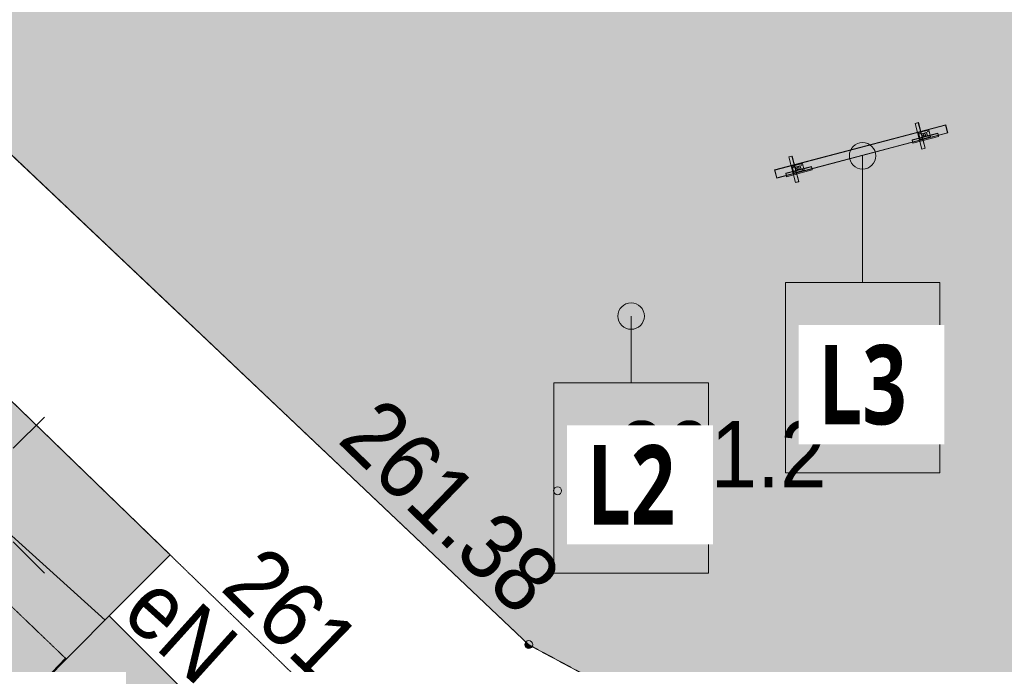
# Model space of a CAD drawing. Header units: millimetres. Extents: x -188930 to 271134, y -158090 to 283816.
# Tile 15 of 256: x -35742 to -24590, y 35285 to 42586. Entities that reach past the tile are written whole.
import ezdxf

# ---------------------------------------------------------------- set-up
doc = ezdxf.new("R2010")
doc.units = ezdxf.units.MM
doc.linetypes.add('IMPORT-217-500 _2_', pattern=[4, 0, -1, 3, 0])
doc.linetypes.add('IMPORT-823-500', pattern=[3.5, 2.5, -1])
for name, color, linetype, lineweight in [('25_2021_Modlnica_staw_dz223_mdcp_19042022_dwg-1', 7, 'Continuous', 9), ('A-DETL-GENF-3', 94, 'Continuous', 9), ('A-DETL-GENF-4', 9, 'Continuous', 9), ('A-DETL-MBND', 5, 'Continuous', 9), ('A-DETL-THIN', 151, 'Continuous', 9), ('G-ANNO-TEXT-1', 170, 'Continuous', 9), ('G-ANNO-TEXT-2', 5, 'Continuous', 9), ('latarnia _punkt_', 7, 'Continuous', 9), ('przewód elektroenergetyczny _linia_-1', 1, 'Continuous', 9), ('przewód elektroenergetyczny _linia_-Atr1-1', 1, 'Continuous', 9), ('SDRPK_423-1', 7, 'IMPORT-217-500 _2_', 9), ('WUKPS_403', 7, 'Continuous', 9), ('WUKPS_820', 7, 'Continuous', 9), ('WUKPS_823-1', 7, 'IMPORT-823-500', 9), ('WWRPP_801', 7, 'Continuous', 9)]:
    doc.layers.add(name, color=color, linetype=linetype, lineweight=lineweight)
doc.styles.add('@Malgun Gothic_B', font='malgunbd.ttf', dxfattribs={"width": 0.75, "height": 900})
doc.styles.add('Arial_10', font='arial.ttf', dxfattribs={"width": 0.9, "height": 750})

# ---------------------------------------------------------------- blocks, each defined once
blk = doc.blocks.new('25_2021_Modlnica_staw_dz223_mdcp_19042022_dwg_SM01-V16-PZT-dwg')
at = {"layer": 'latarnia _punkt_'}
for p, q in [((-5300, 5310), (-8830, 8840)), ((5310, 5310), (8840, 8840)), ((-5300, -5300), (-8830, -8830)), ((5310, -5300), (8840, -8830))]:
    blk.add_line(p, q, dxfattribs=at)
blk.add_circle((0, 0), 2500, dxfattribs=at)
blk = doc.blocks.new('25_2021_Modlnica_staw_dz223_mdcp_19042022_dwg_140_84-1961677-PZT-dwg')
at = {"layer": 'WUKPS_403'}
blk.add_hatch(color=256, dxfattribs=at).paths.add_polyline_path([(32, -32), (45, 0), (43, 12), (-15, 0), (-43, -1), (-43, -12), (-32, -32), (-12, -43), (31, -32)])
blk.add_circle((0, 0), 45, dxfattribs=at)
blk = doc.blocks.new('25_2021_Modlnica_staw_dz223_mdcp_19042022_dwg_140_129-1961723-PZT-dwg')
at = {"layer": 'WWRPP_801'}
blk.add_circle((0, 0), 45, dxfattribs=at)
blk = doc.blocks.new('25_2021_Modlnica_staw_dz223_mdcp_19042022_dwg-1821906-PZT-dwg')
at = {"layer": 'przewód elektroenergetyczny _linia_-1', "flags": 128}
blk.add_lwpolyline([(-7422540, 2248438), (-7422400, 2257881), (-7422625, 2261132), (-7426663, 2270480), (-7430804, 2274976), (-7436786, 2278824), (-7438169, 2279524), (-7444190, 2280666), (-7456347, 2281489), (-7459724, 2281953), (-7466695, 2283657), (-7477669, 2288225), (-7482361, 2288516), (-7486043, 2286640), (-7487416, 2284196), (-7490591, 2279566), (-7491404, 2276295), (-7491678, 2272466), (-7490425, 2266771), (-7487651, 2259281), (-7486876, 2257312)], dxfattribs=at)
at = {"layer": 'SDRPK_423-1'}
for p, q in [((-7487848, 2268976), (-7482719, 2254967)), ((-7484669, 2254194), (-7489596, 2268158)), ((-7482717, 2254961), (-7482707, 2254933)), ((-7482701, 2254922), (-7482679, 2254890))]:
    blk.add_line(p, q, dxfattribs=at)
at = {"layer": 'SDRPK_423-1', "flags": 128}
blk.add_lwpolyline([(-7482679, 2254890), (-7481216, 2252825), (-7479380, 2250763), (-7472167, 2244164)], dxfattribs=at)
at = {"layer": 'WUKPS_820'}
blk.add_line((-7488102, 2256899), (-7487469, 2257126), dxfattribs=at)
at = {"layer": 'WUKPS_823-1', "flags": 128}
blk.add_lwpolyline([(-7490723, 2265137), (-7488681, 2260505), (-7487465, 2257114)], dxfattribs=at)
at = {"xscale": 0.1, "yscale": 0.1, "zscale": 0.1, "rotation": 333.5405744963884}
blk.add_blockref('25_2021_Modlnica_staw_dz223_mdcp_19042022_dwg_SM01-V16-PZT-dwg', (-7487651, 2259281), dxfattribs=at)
for name, p, rotation in [('25_2021_Modlnica_staw_dz223_mdcp_19042022_dwg_140_129-1961723-PZT-dwg', (-7481634, 2256342), 333.5405744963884), ('25_2021_Modlnica_staw_dz223_mdcp_19042022_dwg_140_84-1961677-PZT-dwg', (-7482704, 2254927), 289.4372716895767)]:
    blk.add_blockref(name, p, dxfattribs=dict(rotation=rotation))
at = {"layer": 'przewód elektroenergetyczny _linia_-Atr1-1', "insert": (-7486016, 2257549), "char_height": 750, "width": 1395.68, "attachment_point": 1, "rotation": 291.5026, "line_spacing_factor": 0.941778, "style": 'Arial_10'}
blk.add_mtext('eN', dxfattribs=at)
at = {"layer": 'WUKPS_403', "char_height": 750, "width": 3434.11, "attachment_point": 1, "rotation": 289.4373, "line_spacing_factor": 0.941778, "style": 'Arial_10'}
for s, insert in [('261.38', (-7482921, 2258212)), ('261.42', (-7484856, 2257300))]:
    blk.add_mtext(s, dxfattribs=dict(at, insert=insert))
at = {"layer": 'WWRPP_801', "insert": (-7480670, 2256742), "char_height": 750, "width": 2809.72, "attachment_point": 1, "rotation": 333.5406, "line_spacing_factor": 0.941778, "style": 'Arial_10'}
blk.add_mtext('261.2', dxfattribs=at)
blk = doc.blocks.new('Larslaj_równoważniai  ścieżka zdrowia - Larslaj_równoważniai  ścieżka zdrowia-1817349-PZT-dwg')
at = {"layer": 'A-DETL-MBND'}
for p, q in [((47, 1003), (-48, 1003)), ((-48, 1003), (-48, -1002)), ((-48, -1002), (-48, 1003)), ((-48, 1003), (47, 1003)), ((-45, -1000), (-45, 1000)), ((-45, 1000), (45, 1000)), ((-45, -1000), (-45, 1000)), ((-45, 1000), (45, 1000)), ((45, 1000), (45, -1000)), ((45, 1000), (45, -1000)), ((47, -1002), (47, 1003)), ((47, 1003), (47, -1002)), ((-40, 683), (-40, 797)), ((-40, 683), (-40, 797)), ((-37, 800), (37, 800)), ((-37, 800), (37, 800)), ((20, 767), (20, 890)), ((20, 890), (20, 767)), ((60, 890), (20, 890)), ((20, 890), (23, 890)), ((23, 590), (23, 890)), ((23, 890), (60, 890)), ((23, 590), (23, 890)), ((40, 797), (40, 683)), ((40, 797), (40, 683)), ((60, 590), (60, 890)), ((60, 590), (60, 890)), ((-150, 710), (150, 710)), ((150, 710), (-150, 710)), ((-150, 710), (-150, 670)), ((-150, 707), (-150, 710)), ((-150, 670), (-150, 707)), ((-150, 707), (150, 707)), ((-150, 707), (150, 707)), ((-150, 670), (150, 670)), ((-150, 670), (150, 670)), ((37, 680), (-37, 680)), ((37, 680), (-37, 680)), ((-20, 713), (-20, 767)), ((-20, 767), (-20, 713)), ((-18, 766), (-18, 714)), ((-18, 714), (-18, 766)), ((-17, 770), (17, 770)), ((17, 770), (-17, 770)), ((17, 710), (-17, 710)), ((-17, 710), (17, 710)), ((16, 768), (-16, 768)), ((-16, 768), (16, 768)), ((-16, 712), (16, 712)), ((16, 712), (-16, 712)), ((18, 714), (18, 766)), ((18, 766), (18, 714)), ((20, 767), (20, 713)), ((20, 713), (20, 767)), ((20, 767), (20, 713)), ((20, 713), (20, 767)), ((20, 713), (20, 590)), ((20, 590), (20, 713)), ((150, 670), (150, 710)), ((150, 710), (150, 707)), ((150, 707), (150, 670)), ((20, 590), (60, 590)), ((23, 590), (20, 590)), ((60, 590), (23, 590)), ((20, -713), (20, -590)), ((20, -590), (20, -713)), ((60, -590), (20, -590)), ((20, -590), (23, -590)), ((23, -890), (23, -590)), ((23, -590), (60, -590)), ((23, -890), (23, -590)), ((60, -890), (60, -590)), ((60, -890), (60, -590)), ((-17, -770), (-150, -770)), ((-150, -770), (-17, -770)), ((-150, -770), (-150, -810)), ((-150, -773), (-150, -770)), ((-150, -810), (-150, -773)), ((-150, -773), (150, -773)), ((-150, -773), (150, -773)), ((-40, -683), (-40, -797)), ((-40, -797), (-40, -683)), ((37, -680), (-37, -680)), ((-37, -680), (37, -680)), ((-20, -767), (-20, -713)), ((-20, -713), (-20, -767)), ((-18, -714), (-18, -766)), ((-18, -766), (-18, -714)), ((-17, -710), (17, -710)), ((17, -710), (-17, -710)), ((17, -770), (-17, -770)), ((-17, -770), (17, -770)), ((17, -770), (-17, -770)), ((-17, -770), (17, -770)), ((16, -712), (-16, -712)), ((-16, -712), (16, -712)), ((-16, -768), (16, -768)), ((16, -768), (-16, -768)), ((17, -770), (150, -770)), ((150, -770), (17, -770)), ((18, -766), (18, -714)), ((18, -714), (18, -766)), ((20, -713), (20, -767)), ((20, -767), (20, -713)), ((20, -713), (20, -767)), ((20, -767), (20, -713)), ((20, -767), (20, -890)), ((20, -890), (20, -767)), ((40, -797), (40, -683)), ((40, -683), (40, -797)), ((150, -810), (150, -770)), ((150, -770), (150, -773)), ((150, -773), (150, -810)), ((-150, -810), (150, -810)), ((-150, -810), (150, -810)), ((-37, -800), (37, -800)), ((37, -800), (-37, -800)), ((20, -890), (60, -890)), ((23, -890), (20, -890)), ((60, -890), (23, -890)), ((-48, -1002), (47, -1002)), ((47, -1002), (-48, -1002)), ((45, -1000), (-45, -1000)), ((45, -1000), (-45, -1000))]:
    blk.add_line(p, q, dxfattribs=at)
for centre, radius, start, end in [((-37, 797), 3, 90, 180), ((-37, 797), 3, 90, 180), ((-25, 785), 3.5, 0, 180), ((-25, 785), 3.5, 0, 180), ((-25, 785), 3.5, 180, 0), ((-25, 785), 3.5, 180, 0), ((25, 785), 3.5, 0, 180), ((25, 785), 3.5, 0, 180), ((25, 785), 3.5, 180, 0), ((25, 785), 3.5, 180, 0), ((37, 797), 3, 0, 90), ((37, 797), 3, 0, 90), ((-37, 683), 3, 180, 270), ((-37, 683), 3, 180, 270), ((-25, 695), 3.5, 360, 180), ((-25, 695), 3.5, 360, 180), ((-25, 695), 3.5, 180, 0), ((-25, 695), 3.5, 180, 0), ((-17, 767), 3, 90, 180), ((-17, 767), 3, 90, 180), ((-17, 713), 3, 180, 270), ((-17, 713), 3, 180, 270), ((-16, 766), 2, 90, 180), ((-16, 766), 2, 90, 180), ((-16, 714), 2, 180, 270), ((-16, 714), 2, 180, 270), ((0, 740), 13, 360, 180), ((0, 740), 13, 360, 180), ((0, 740), 13, 180, 360), ((0, 740), 13, 180, 360), ((16, 766), 2, 0, 90), ((16, 766), 2, 0, 90), ((16, 714), 2, 270, 0), ((16, 714), 2, 270, 0), ((17, 767), 3, 0, 90), ((17, 767), 3, 0, 90), ((17, 713), 3, 270, 360), ((17, 713), 3, 270, 360), ((25, 695), 3.5, 0, 180), ((25, 695), 3.5, 0, 180), ((25, 695), 3.5, 180, 0), ((25, 695), 3.5, 180, 0), ((37, 683), 3, 270, 360), ((37, 683), 3, 270, 360), ((-37, -683), 3, 90, 180), ((-37, -683), 3, 90, 180), ((-25, -695), 3.5, 0, 180), ((-25, -695), 3.5, 0, 180), ((-25, -695), 3.5, 180, 360), ((-25, -695), 3.5, 180, 360), ((-17, -713), 3, 90, 180), ((-17, -713), 3, 90, 180), ((-17, -767), 3, 180, 270), ((-17, -767), 3, 180, 270), ((-16, -714), 2, 90, 180), ((-16, -714), 2, 90, 180), ((-16, -766), 2, 180, 270), ((-16, -766), 2, 180, 270), ((0, -740), 13, 0, 180), ((0, -740), 13, 0, 180), ((0, -740), 13, 180, 360), ((0, -740), 13, 180, 360), ((16, -714), 2, 0, 90), ((16, -714), 2, 0, 90), ((16, -766), 2, 270, 0), ((16, -766), 2, 270, 0), ((17, -713), 3, 0, 90), ((17, -713), 3, 0, 90), ((17, -767), 3, 270, 0), ((17, -767), 3, 270, 0), ((25, -695), 3.5, 0, 180), ((25, -695), 3.5, 0, 180), ((25, -695), 3.5, 180, 360), ((25, -695), 3.5, 180, 360), ((37, -683), 3, 360, 90), ((37, -683), 3, 360, 90), ((-37, -797), 3, 180, 270), ((-37, -797), 3, 180, 270), ((-25, -785), 3.5, 360, 180), ((-25, -785), 3.5, 360, 180), ((-25, -785), 3.5, 180, 360), ((-25, -785), 3.5, 180, 360), ((25, -785), 3.5, 360, 180), ((25, -785), 3.5, 0, 180), ((25, -785), 3.5, 180, 0), ((25, -785), 3.5, 180, 0), ((37, -797), 3, 270, 360), ((37, -797), 3, 270, 360)]:
    blk.add_arc(centre, radius, start, end, dxfattribs=at)

msp = doc.modelspace()

# ---------------------------------------------------------------- hatches: boundary and pattern name
at = {"layer": 'A-DETL-GENF-3'}
h = msp.add_hatch(color=256, dxfattribs=at)
h.paths.add_polyline_path([(-35525, 4979), (-27548, 6868), (-32571, 11217), (-32311, 11517), (-35832, 14569), (-36465, 18158), (-39612, 22044), (-40870, 29181), (-38796, 31255), (-39044, 31502), (-37532, 33018), (-44357, 38838), (-47127, 43208), (-48350, 45859), (-49961, 51785), (-51742, 57237), (-51573, 57984), (-51506, 59681), (-52268, 61996), (-54990, 60879), (-35832, 5861)])
h.paths.add_polyline_path([(-24549, 7578), (-17143, 9331), (-15856, 14908), (-18083, 15071), (-19205, 15324), (-24722, 19848), (-28988, 24045), (-35683, 31332), (-37273, 29737), (-37521, 29984), (-38935, 28570), (-37920, 22815), (-34773, 18929), (-34171, 15514), (-31131, 12879), (-30934, 13106), (-24932, 7909)])
h.paths.add_polyline_path([(-15657, 15771), (-14487, 20839), (32570, 35225), (57174, 19146), (62144, 21184), (60594, 24451), (59174, 23791), (58384, 25601), (59684, 26331), (58644, 27761), (57564, 28031), (53654, 27011), (50684, 26831), (46544, 28291), (44303, 29619), (35174, 35651), (25064, 42531), (24194, 42791), (23348, 42419), (21791, 39906), (20678, 38080), (20311, 37529), (18764, 35590), (18098, 34823), (17130, 33947), (17954, 32771), (14144, 30541), (13429, 31688), (12215, 31092), (11327, 30705), (9393, 30026), (8440, 29873), (7476, 29645), (6468, 29510), (5481, 29529), (2375, 29530), (1456, 29539), (474, 29426), (-502, 29222), (-1440, 28861), (-2359, 28465), (-3210, 27988), (-4020, 27466), (-5111, 26838), (-4832, 26152), (-6847, 25377), (-7081, 26036), (-7752, 25891), (-8758, 25801), (-9737, 25857), (-10824, 26095), (-11723, 26387), (-14026, 27501), (-15274, 28130), (-16241, 28622), (-23129, 30445), (-28772, 32531), (-32480, 34545), (-34501, 32518), (-33101, 31202), (-29963, 27167), (-25921, 23024), (-21733, 19254), (-20474, 18115), (-18968, 16918), (-16174, 15833), (-15711, 15777)])
h.paths.add_polyline_path([(60034, 20492), (59970, 20506), (59930, 20522), (59885, 20553), (59848, 20593), (59814, 20655), (59798, 20712), (59795, 20758), (59798, 20798), (59814, 20850), (59840, 20898), (59875, 20940), (59918, 20973), (59985, 21000), (60029, 21009), (60098, 21006), (60141, 20995), (60190, 20971), (60233, 20938), (60268, 20896), (60294, 20847), (60310, 20790), (60313, 20744), (60310, 20704), (60294, 20652), (60268, 20604), (60233, 20563), (60190, 20529), (60141, 20506), (60084, 20493), (60050, 20492)])
h.paths.add_polyline_path([(66842, 23111), (69177, 24069), (67424, 27821), (72284, 29961), (74085, 26082), (79386, 28256), (71423, 44256), (59391, 38267), (64247, 28497), (64210, 28479), (65831, 25174)])
h.paths.add_polyline_path([(57430, 26403), (57377, 26413), (57326, 26433), (57282, 26464), (57244, 26504), (57216, 26550), (57194, 26628), (57192, 26668), (57198, 26719), (57216, 26772), (57244, 26819), (57282, 26858), (57326, 26889), (57363, 26907), (57440, 26920), (57488, 26918), (57535, 26907), (57574, 26891), (57619, 26860), (57657, 26820), (57685, 26774), (57706, 26701), (57709, 26654), (57706, 26615), (57691, 26563), (57665, 26515), (57629, 26473), (57572, 26433), (57519, 26413), (57474, 26404), (57440, 26403)])
h.paths.add_polyline_path([(-18839, 27885), (-18895, 27890), (-18948, 27907), (-18996, 27935), (-19037, 27974), (-19068, 28020), (-19091, 28094), (-19096, 28128), (-19088, 28193), (-19065, 28252), (-19030, 28301), (-19007, 28326), (-18960, 28357), (-18886, 28380), (-18852, 28385), (-18783, 28376), (-18731, 28356), (-18685, 28324), (-18646, 28283), (-18618, 28234), (-18600, 28176), (-18597, 28130), (-18600, 28086), (-18618, 28032), (-18646, 27984), (-18685, 27944), (-18731, 27913), (-18804, 27890)])
h.paths.add_polyline_path([(-8452, 27911), (-7488, 28089), (-6504, 28457), (-5559, 28967), (-3904, 29921), (-2991, 30423), (-2086, 30791), (-1154, 31114), (-136, 31326), (802, 31481), (1818, 31597), (2848, 31632), (6811, 31634), (7754, 31763), (8756, 31985), (10659, 32667), (14284, 34401), (15139, 34963), (15980, 35627), (16647, 36250), (17948, 37773), (18514, 38625), (20372, 41518), (21711, 43760), (22924, 46561), (23504, 50301), (23606, 51846), (23563, 53060), (23516, 53771), (23224, 54826), (21853, 58495), (21461, 59688), (19567, 64089), (19077, 65043), (18587, 65786), (17965, 66597), (15801, 68687), (13567, 70526), (12182, 71454), (11838, 71686), (10909, 72121), (7811, 73192), (7091, 73392), (5135, 73804), (4047, 73931), (556, 74007), (-2175, 73705), (-3782, 73438), (-5245, 72904), (-11590, 70507), (-16896, 68321), (-19602, 67043), (-20542, 66684), (-21839, 66089), (-23074, 65741), (-24124, 65399), (-25266, 65097), (-26215, 65178), (-27168, 65140), (-28485, 65205), (-33263, 65850), (-34175, 65857), (-35239, 65715), (-36220, 65560), (-39308, 64557), (-40111, 64350), (-40973, 63932), (-41745, 63334), (-42435, 62433), (-42945, 61661), (-43345, 60753), (-44512, 56117), (-44682, 55018), (-44667, 54473), (-44499, 52828), (-43625, 50030), (-43208, 49084), (-42769, 48208), (-42141, 47303), (-41596, 46585), (-40826, 45778), (-29972, 35504), (-27708, 34289), (-25146, 33261), (-15655, 30536), (-13995, 29934), (-13098, 29380), (-11310, 28472), (-10413, 28197), (-9407, 27982), (-9172, 27965)])
h.paths.add_polyline_path([(680, 28040), (615, 28048), (571, 28062), (523, 28090), (482, 28129), (451, 28176), (428, 28249), (423, 28283), (431, 28348), (451, 28402), (482, 28449), (525, 28490), (574, 28518), (633, 28535), (667, 28540), (735, 28531), (788, 28511), (834, 28480), (873, 28439), (901, 28389), (918, 28331), (923, 28297), (918, 28241), (901, 28188), (873, 28139), (813, 28085), (772, 28062), (735, 28048)])
h.paths.add_polyline_path([(67747, 28781), (67634, 28793), (67571, 28810), (67498, 28842), (67424, 28891), (67390, 28918), (67338, 28976), (67295, 29042), (67254, 29145), (67242, 29190), (67234, 29268), (67242, 29366), (67263, 29444), (67295, 29517), (67328, 29571), (67389, 29641), (67457, 29696), (67508, 29726), (67603, 29762), (67678, 29776), (67739, 29780), (67834, 29769), (67890, 29755), (67960, 29726), (68017, 29693), (68078, 29644), (68146, 29561), (68185, 29493), (68213, 29417), (68226, 29373), (68234, 29294), (68230, 29216), (68204, 29115), (68185, 29066), (68146, 28998), (68097, 28937), (68039, 28885), (67973, 28842), (67901, 28810), (67825, 28789)])
h.paths.add_polyline_path([(81379, 29011), (85076, 30424), (76821, 47009), (73294, 45254), (80675, 30424)])
h.paths.add_polyline_path([(50184, 30781), (53022, 31383), (57144, 32547), (54088, 38688), (53506, 38399), (52383, 40655), (52965, 40944), (49899, 47104), (49317, 46814), (48194, 49070), (48776, 49360), (45488, 55966), (44906, 55677), (43783, 57933), (44365, 58223), (42476, 62018), (26736, 54185), (27642, 52311), (28614, 52761), (30274, 49251), (29364, 48751), (33334, 40221), (33904, 39291), (34804, 38481), (36384, 37381), (45357, 31493), (45394, 31471), (46414, 31069), (47990, 30864)])
h.paths.add_polyline_path([(77586, 30946), (77229, 31662), (77364, 31729), (77720, 31013)])
h.paths.add_polyline_path([(63701, 31281), (63645, 31286), (63592, 31303), (63543, 31331), (63503, 31370), (63472, 31417), (63449, 31490), (63444, 31524), (63452, 31589), (63472, 31643), (63503, 31690), (63533, 31722), (63595, 31759), (63653, 31776), (63701, 31780), (63756, 31772), (63808, 31752), (63855, 31721), (63894, 31680), (63922, 31630), (63939, 31572), (63944, 31538), (63936, 31473), (63915, 31417), (63884, 31370), (63842, 31331), (63793, 31303), (63735, 31286)])
h.paths.add_polyline_path([(80137, 32216), (79781, 32932), (79915, 32999), (80272, 32283)])
h.paths.add_polyline_path([(76516, 33095), (76160, 33811), (76294, 33878), (76651, 33162)])
h.paths.add_polyline_path([(-36323, 34231), (-34037, 36524), (-40519, 42805), (-40848, 42477), (-43026, 44539), (-42673, 44893), (-43610, 45801), (-44983, 48112), (-45844, 50102), (-46168, 50990), (-46792, 53984), (-46711, 54935), (-46424, 56970), (-46231, 57980), (-45513, 60871), (-45499, 60934), (-45229, 61517), (-46216, 62091), (-44026, 65321), (-43246, 64831), (-42036, 65682), (-41151, 66057), (-40678, 66184), (-40847, 66680), (-51150, 62454), (-50174, 59497), (-49994, 57789), (-49099, 53034), (-48654, 51175), (-46222, 44217), (-44844, 42066), (-41250, 38302), (-36743, 34625)])
h.paths.add_polyline_path([(19761, 34271), (19696, 34279), (19642, 34299), (19603, 34321), (19563, 34360), (19526, 34422), (19509, 34480), (19504, 34514), (19512, 34579), (19532, 34633), (19563, 34680), (19603, 34719), (19652, 34748), (19713, 34766), (19761, 34770), (19816, 34762), (19868, 34742), (19915, 34711), (19954, 34670), (19982, 34620), (19999, 34562), (20004, 34528), (19999, 34472), (19982, 34419), (19954, 34370), (19915, 34330), (19868, 34299), (19816, 34279)])
h.paths.add_polyline_path([(79068, 34365), (78711, 35081), (78846, 35148), (79202, 34432)])
h.paths.add_polyline_path([(4314, 35811), (-4026, 36251), (-8836, 38891), (-14626, 45711), (-17616, 47521), (-22336, 48521), (-29686, 48641), (-34866, 49461), (-38036, 53971), (-37606, 57001), (-35566, 59571), (-31356, 60871), (-25870, 60417), (-21896, 61101), (-15126, 63691), (-5796, 69691), (2264, 71351), (9784, 69771), (14204, 66211), (18344, 59821), (20094, 53481), (19494, 47351), (19014, 45231), (19534, 44391), (17404, 41241), (15924, 41331), (9884, 37451), (5254, 36088)])
h.paths.add_polyline_path([(-36339, 36951), (-36404, 36959), (-36458, 36979), (-36497, 37001), (-36537, 37040), (-36569, 37089), (-36591, 37160), (-36596, 37194), (-36588, 37259), (-36568, 37313), (-36546, 37352), (-36507, 37392), (-36445, 37429), (-36387, 37446), (-36353, 37451), (-36297, 37446), (-36244, 37429), (-36195, 37401), (-36146, 37350), (-36118, 37300), (-36101, 37242), (-36096, 37208), (-36104, 37143), (-36124, 37089), (-36155, 37042), (-36195, 37003), (-36244, 36974), (-36284, 36959), (-36323, 36953)])
h.paths.add_polyline_path([(74289, 37571), (73932, 38287), (74066, 38354), (74423, 37638)])
h.paths.add_polyline_path([(78291, 38351), (78235, 38356), (78182, 38373), (78133, 38401), (78093, 38440), (78056, 38502), (78039, 38560), (78034, 38594), (78042, 38659), (78062, 38713), (78093, 38760), (78133, 38799), (78170, 38823), (78238, 38845), (78291, 38850), (78346, 38842), (78398, 38822), (78445, 38791), (78475, 38762), (78506, 38716), (78530, 38639), (78533, 38595), (78529, 38552), (78512, 38499), (78484, 38450), (78445, 38410), (78383, 38373), (78325, 38356)])
h.paths.add_polyline_path([(78791, 38631), (78726, 38639), (78664, 38663), (78623, 38691), (78584, 38733), (78562, 38767), (78538, 38843), (78535, 38887), (78539, 38930), (78563, 38996), (78594, 39042), (78635, 39081), (78685, 39109), (78743, 39126), (78777, 39131), (78846, 39122), (78898, 39102), (78935, 39081), (78975, 39042), (79012, 38980), (79029, 38922), (79034, 38888), (79026, 38823), (79006, 38769), (78984, 38730), (78945, 38690), (78898, 38659), (78846, 38639)])
h.paths.add_polyline_path([(76840, 38841), (76484, 39557), (76618, 39624), (76974, 38908), (76844, 38843)])
h.paths.add_polyline_path([(72128, 41913), (71771, 42629), (71905, 42696), (72262, 41980)])
h.paths.add_polyline_path([(37553, 42264), (37483, 42271), (37425, 42290), (37373, 42319), (37327, 42359), (37291, 42406), (37265, 42460), (37249, 42522), (37245, 42556), (37252, 42626), (37265, 42671), (37300, 42735), (37338, 42780), (37371, 42809), (37423, 42838), (37503, 42859), (37553, 42863), (37611, 42855), (37652, 42844), (37718, 42807), (37751, 42782), (37799, 42721), (37825, 42667), (37840, 42605), (37845, 42572), (37840, 42513), (37825, 42456), (37799, 42404), (37762, 42357), (37718, 42319), (37667, 42290), (37611, 42271)])
h.paths.add_polyline_path([(29454, 42391), (29784, 43041), (26104, 50291), (25764, 50381), (25444, 50121), (24774, 45931), (24914, 45291), (25264, 44841), (28644, 42481), (29148, 42425)])
h.paths.add_polyline_path([(74679, 43183), (74323, 43899), (74457, 43966), (74813, 43250)])
h.paths.add_polyline_path([(31491, 46731), (31435, 46736), (31380, 46754), (31333, 46781), (31293, 46820), (31256, 46882), (31239, 46940), (31234, 46974), (31242, 47039), (31262, 47093), (31294, 47142), (31335, 47181), (31385, 47209), (31443, 47226), (31477, 47231), (31533, 47226), (31586, 47209), (31645, 47171), (31684, 47130), (31712, 47080), (31729, 47022), (31734, 46988), (31726, 46923), (31706, 46869), (31674, 46820), (31632, 46781), (31583, 46753), (31525, 46736)])
h.paths.add_polyline_path([(72403, 47044), (75930, 48800), (53652, 93562), (50125, 91807), (72350, 47152)])
h.paths.add_polyline_path([(30421, 48041), (30365, 48046), (30312, 48063), (30263, 48091), (30223, 48130), (30192, 48177), (30169, 48250), (30164, 48284), (30172, 48349), (30192, 48403), (30223, 48450), (30274, 48496), (30315, 48519), (30373, 48536), (30421, 48540), (30476, 48532), (30528, 48512), (30575, 48481), (30614, 48440), (30642, 48390), (30659, 48332), (30664, 48298), (30656, 48233), (30636, 48179), (30614, 48140), (30562, 48091), (30513, 48063), (30455, 48046)])
h.paths.add_polyline_path([(25883, 56128), (41531, 63917), (41077, 64829), (40495, 64540), (39372, 66796), (39954, 67086), (36639, 73746), (36057, 73457), (34934, 75713), (35516, 76002), (32228, 82609), (31646, 82320), (30523, 84576), (31105, 84865), (31105, 84876), (31049, 84997), (30909, 85325), (30781, 85658), (30665, 85995), (30560, 86335), (30456, 86730), (30380, 87066), (30320, 87378), (30265, 87730), (30222, 88084), (30191, 88440), (30174, 88796), (30169, 89153), (30177, 89509), (30184, 89691), (30226, 90189), (30265, 90504), (30313, 90816), (30393, 91227), (30432, 91412), (29801, 91564), (29907, 91976), (30011, 92326), (30137, 92703), (30281, 93082), (30434, 93446), (30600, 93803), (30761, 94121), (30933, 94434), (31117, 94743), (31335, 95081), (31515, 95342), (31730, 95632), (31987, 95954), (32206, 96210), (32433, 96458), (32685, 96718), (32947, 96969), (33238, 97229), (33496, 97444), (33782, 97667), (34076, 97881), (34377, 98085), (34685, 98279), (34999, 98462), (35320, 98634), (35704, 98822), (36102, 98997), (36430, 99128), (36762, 99247), (37140, 99369), (37465, 99461), (37784, 99542), (38093, 99610), (38426, 99672), (38891, 99740), (39157, 99771), (39524, 99802), (39893, 99820), (40418, 99822), (40774, 99810), (40999, 99797), (41483, 99750), (41836, 99702), (42186, 99643), (42534, 99573), (42879, 99491), (43319, 99368), (43647, 99263), (43975, 99147), (44302, 99018), (44560, 98910), (44301, 98314), (44753, 98098), (45069, 97932), (45353, 97770), (45656, 97583), (45952, 97386), (46241, 97178), (46522, 96961), (46663, 96847), (46927, 96620), (47183, 96383), (47431, 96138), (47670, 95884), (47900, 95622), (48202, 95246), (48332, 95075), (48534, 94790), (48726, 94499), (48909, 94197), (49145, 93769), (49239, 93588), (52766, 95343), (44000, 112949), (31004, 112211), (14784, 104505), (29035, 75871), (21513, 72127), (-3209, 82116), (-37113, 68211), (-36855, 67414), (-36357, 67589), (-35205, 67841), (-34288, 68006), (-33447, 67870), (-28360, 67307), (-27004, 67243), (-26467, 67216), (-25536, 67225), (-24493, 67394), (-24533, 67518), (-25655, 67385), (-25693, 67743), (-24637, 67870), (-22407, 68730), (-22193, 68226), (-17563, 70191), (-12570, 72403), (-5924, 74958), (-5798, 74990), (-6036, 75951), (-2376, 76891), (-2184, 75895), (902, 76170), (4800, 75953), (7838, 75331), (8796, 75057), (8928, 75518), (9203, 75434), (9280, 75637), (11010, 74989), (10974, 74893), (11030, 74875), (10885, 74455), (14085, 72717), (17463, 70069), (20184, 67076), (21293, 65329), (25856, 56183)])
h.paths.add_polyline_path([(-47229, 59361), (-47285, 59366), (-47338, 59383), (-47397, 59421), (-47427, 59450), (-47464, 59512), (-47481, 59570), (-47486, 59604), (-47478, 59669), (-47458, 59723), (-47436, 59762), (-47387, 59809), (-47338, 59838), (-47298, 59853), (-47243, 59861), (-47178, 59853), (-47124, 59833), (-47075, 59801), (-47036, 59760), (-47008, 59710), (-46991, 59652), (-46986, 59618), (-46991, 59562), (-47008, 59509), (-47036, 59460), (-47075, 59420), (-47137, 59383), (-47195, 59366)])
h.paths.add_polyline_path([(-46234, 60670), (-46299, 60678), (-46343, 60692), (-46392, 60720), (-46432, 60759), (-46469, 60821), (-46486, 60879), (-46491, 60913), (-46483, 60978), (-46463, 61032), (-46432, 61079), (-46392, 61118), (-46343, 61147), (-46303, 61162), (-46248, 61170), (-46192, 61165), (-46127, 61141), (-46080, 61110), (-46041, 61069), (-46019, 61035), (-45996, 60961), (-45991, 60927), (-45996, 60871), (-46013, 60818), (-46041, 60769), (-46080, 60729), (-46139, 60693), (-46179, 60678), (-46231, 60671)])
h.paths.add_polyline_path([(22701, 64771), (22632, 64780), (22592, 64793), (22543, 64821), (22503, 64860), (22466, 64922), (22449, 64980), (22444, 65014), (22452, 65079), (22472, 65133), (22503, 65180), (22543, 65219), (22592, 65248), (22653, 65266), (22687, 65271), (22756, 65262), (22808, 65242), (22855, 65211), (22885, 65182), (22922, 65120), (22939, 65062), (22944, 65028), (22939, 64972), (22916, 64909), (22894, 64870), (22855, 64830), (22793, 64793), (22735, 64776)])
h.paths.add_polyline_path([(24376, 68406), (24301, 68414), (24240, 68434), (24184, 68465), (24136, 68506), (24106, 68541), (24075, 68596), (24052, 68682), (24047, 68717), (24055, 68792), (24075, 68854), (24106, 68909), (24135, 68946), (24199, 68997), (24257, 69025), (24323, 69041), (24359, 69046), (24421, 69041), (24498, 69017), (24552, 68986), (24599, 68944), (24638, 68894), (24666, 68837), (24683, 68770), (24687, 68735), (24683, 68672), (24666, 68612), (24638, 68555), (24599, 68506), (24552, 68465), (24498, 68434), (24411, 68411)])
h.paths.add_polyline_path([(-21439, 69691), (-21508, 69700), (-21560, 69720), (-21607, 69751), (-21646, 69793), (-21674, 69842), (-21691, 69900), (-21696, 69934), (-21691, 69990), (-21664, 70061), (-21637, 70100), (-21597, 70139), (-21560, 70163), (-21487, 70186), (-21439, 70190), (-21384, 70182), (-21344, 70169), (-21285, 70131), (-21246, 70090), (-21218, 70040), (-21201, 69982), (-21196, 69948), (-21202, 69890), (-21218, 69839), (-21246, 69790), (-21285, 69750), (-21332, 69719), (-21405, 69696)])
h.paths.add_polyline_path([(491, 77111), (435, 77116), (382, 77133), (323, 77171), (284, 77213), (256, 77262), (239, 77320), (234, 77354), (242, 77419), (262, 77473), (284, 77512), (335, 77561), (385, 77589), (443, 77606), (491, 77610), (556, 77599), (598, 77582), (645, 77551), (684, 77510), (712, 77460), (729, 77402), (734, 77368), (726, 77303), (706, 77249), (675, 77202), (632, 77161), (583, 77133), (525, 77116)])
h.paths.add_polyline_path([(33093, 85631), (47309, 92706), (47160, 92987), (46999, 93262), (46802, 93566), (46645, 93791), (46452, 94044), (46250, 94290), (46038, 94527), (45816, 94755), (45586, 94975), (45346, 95185), (45099, 95385), (44844, 95575), (44581, 95755), (44309, 95926), (44027, 96087), (43736, 96238), (43438, 96377), (43131, 96504), (42816, 96620), (42490, 96725), (42153, 96817), (41957, 96864), (41645, 96927), (41331, 96978), (40971, 97019), (40698, 97041), (40380, 97054), (39968, 97050), (39744, 97040), (39373, 97008), (39111, 96976), (38796, 96925), (38485, 96861), (38176, 96785), (37870, 96697), (37565, 96595), (37235, 96469), (36950, 96346), (36654, 96205), (36284, 96005), (36085, 95888), (35812, 95713), (35548, 95528), (35240, 95291), (34990, 95081), (34755, 94866), (34530, 94643), (34314, 94411), (34107, 94171), (33910, 93922), (33723, 93666), (33553, 93412), (33387, 93143), (33231, 92866), (33087, 92584), (32954, 92296), (32833, 92004), (32724, 91706), (32626, 91404), (32541, 91099), (32467, 90785), (32409, 90491), (32358, 90161), (32325, 89873), (32299, 89508), (32290, 89327), (32290, 88945), (32305, 88602), (32332, 88285), (32372, 87969), (32426, 87645), (32489, 87344), (32566, 87035), (32655, 86730), (32757, 86428), (32871, 86131), (32997, 85838), (33066, 85689)])
at = {"layer": 'A-DETL-GENF-4'}
msp.add_hatch(color=256, dxfattribs=at).paths.add_polyline_path([(-37273, 29737), (-32957, 34066), (-34727, 35832), (-39044, 31502), (-37521, 29984)])
at = {"layer": 'G-ANNO-TEXT-1'}
h = msp.add_hatch(color=256, dxfattribs=at)
edge = h.paths.add_edge_path()
edge.add_arc((-26195, 41044), 150, 0, 360)
h = msp.add_hatch(color=256, dxfattribs=at)
edge = h.paths.add_edge_path()
edge.add_arc((-28817, 39229), 150, 0, 360)

# ---------------------------------------------------------------- linework, layer by layer
at = {"layer": 'A-DETL-THIN'}
for p, q in [((-40874, 45823), (-29977, 35507)), ((-34037, 36524), (-40519, 42805)), ((-34727, 35832), (-34037, 36524)), ((-34727, 35832), (-39044, 31502)), ((-32957, 34066), (-34727, 35832)), ((-29977, 35507), (-27708, 34289))]:
    msp.add_line(p, q, dxfattribs=at)
at = {"layer": 'G-ANNO-TEXT-1'}
for p, q in [((-26195, 41044), (-26195, 39608)), ((-28817, 39229), (-28817, 38473))]:
    msp.add_line(p, q, dxfattribs=at)
at = {"layer": 'G-ANNO-TEXT-1', "flags": 128}
for points in [[(-27069, 39608), (-25320, 39608), (-25320, 37453), (-27069, 37453)], [(-29691, 38473), (-27942, 38473), (-27942, 36318), (-29691, 36318)]]:
    msp.add_lwpolyline(points, close=True, dxfattribs=at)
at = {"layer": 'G-ANNO-TEXT-1'}
for centre in [(-26195, 41044), (-28817, 39229)]:
    msp.add_circle(centre, 150, dxfattribs=at)

# ---------------------------------------------------------------- block references
at = {"layer": '25_2021_Modlnica_staw_dz223_mdcp_19042022_dwg-1', "rotation": 26.45942550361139}
msp.add_blockref('25_2021_Modlnica_staw_dz223_mdcp_19042022_dwg-1821906-PZT-dwg', (7673629, 1350807), dxfattribs=at)
at = {"layer": 'A-DETL-MBND', "rotation": 284.8091572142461}
msp.add_blockref('Larslaj_równoważniai  ścieżka zdrowia - Larslaj_równoważniai  ścieżka zdrowia-1817349-PZT-dwg', (-26210, 41093), dxfattribs=at)

# ---------------------------------------------------------------- next in the draw order: texts
at = {"layer": 'G-ANNO-TEXT-2', "char_height": 900, "width": 1202.53, "attachment_point": 1, "style": '@Malgun Gothic_B', "bg_fill": 3, "box_fill_scale": 1.25, "bg_fill_color": 256, "bg_fill_true_color": 13158600, "bg_fill_transparency": 0}
for s, insert in [('L3', (-26695, 38902)), ('L2', (-29317, 37767))]:
    msp.add_mtext(s, dxfattribs=dict(at, insert=insert))

doc.saveas('drawing.dxf')
